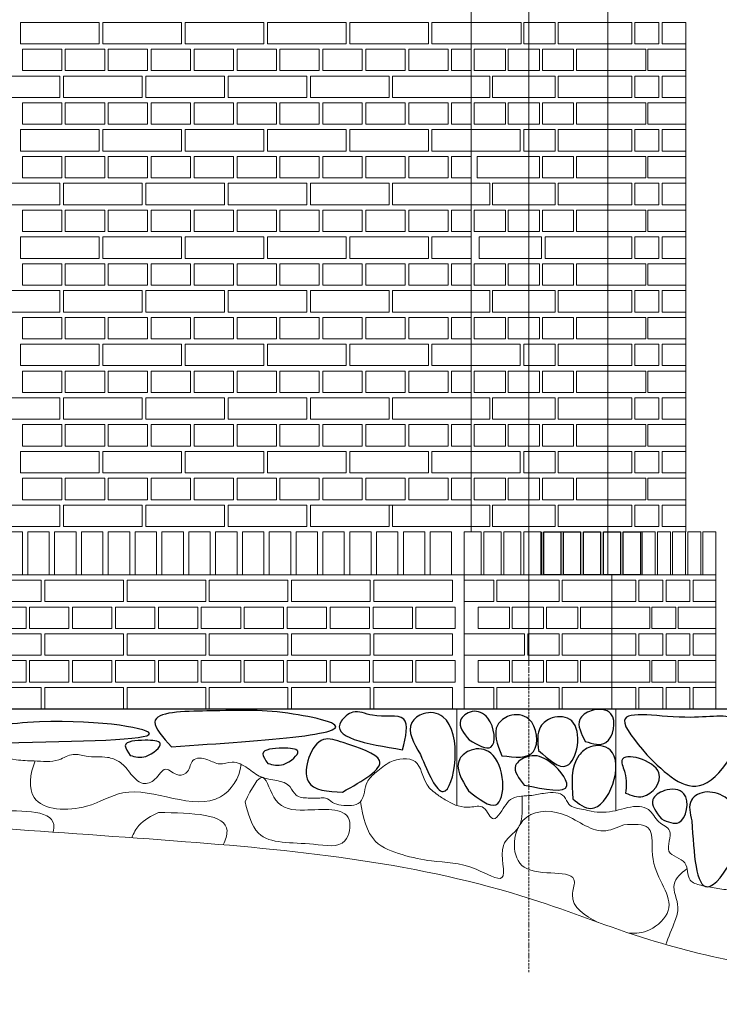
# Model space of a CAD drawing. Header units: millimetres. Extents: x -37887 to 94344, y -69777 to 116976.
# Tile 87 of 205: x 38105 to 40060, y -867 to 1887. Entities that reach past the tile are written whole.
import ezdxf

# ---------------------------------------------------------------- set-up
doc = ezdxf.new("R2010")
doc.units = ezdxf.units.MM
doc.linetypes.add('Linia siatki', pattern=[19.05, 12.7, -3.175, 0, -3.175])
for name, color, linetype, lineweight in [('01_inwentaryzacja', 8, 'Continuous', 9), ('02_odbudowa', 7, 'Continuous', 30), ('S-GRID', 1, 'Continuous', 9)]:
    doc.layers.add(name, color=color, linetype=linetype, lineweight=lineweight)

msp = doc.modelspace()

# ---------------------------------------------------------------- linework, layer by layer
at = {"layer": '01_inwentaryzacja'}
for p, q in [((39367.2, 454.4), (39367.2, 4784.4)), ((39748.7, 334.4), (39748.7, 3004.4)), ((39967.1, 1821.9), (39967.1, 454.4)), ((39137.2, 529.4), (39147.2, 529.4)), ((39346.9, 454.4), (39346.9, -40.6)), ((39564.2, 454.4), (39564.2, 334.4)), ((39617.2, 454.4), (39653.6, 454.4)), ((39845, 454.4), (39797.3, 454.4)), ((34463.1, 334.4), (40051.2, 334.4)), ((39653.6, 334.4), (39617.2, 334.4)), ((39760, 334.4), (39760, -40.6)), ((40051.2, 334.4), (40051.2, -40.6)), ((34379, -40.6), (40135.3, -40.6)), ((39326.6, -40.6), (39326.6, -310.5)), ((39771.3, -40.6), (39771.3, -324.9))]:
    msp.add_line(p, q, dxfattribs=at)
for points in [[(38327.2, 1879.4), (38327.2, 1819.4), (38107.2, 1819.4), (38107.2, 1879.4), (38327.2, 1879.4)], [(38557.2, 1879.4), (38557.2, 1819.4), (38337.2, 1819.4), (38337.2, 1879.4), (38557.2, 1879.4)], [(38787.2, 1879.4), (38787.2, 1819.4), (38567.2, 1819.4), (38567.2, 1879.4), (38787.2, 1879.4)], [(39017.2, 1879.4), (39017.2, 1819.4), (38797.2, 1819.4), (38797.2, 1879.4), (39017.2, 1879.4)], [(39247.2, 1879.4), (39247.2, 1819.4), (39027.2, 1819.4), (39027.2, 1879.4), (39247.2, 1879.4)], [(39367.2, 1879.4), (39367.2, 1819.4), (39257.2, 1819.4), (39257.2, 1879.4), (39367.2, 1879.4)], [(39367.2, 1819.4), (39506.3, 1819.4), (39506.3, 1879.4), (39367.2, 1879.4), (39367.2, 1819.4)], [(39514.2, 1819.4), (39601.7, 1819.4), (39601.7, 1879.4), (39514.2, 1879.4), (39514.2, 1819.4)], [(39748.7, 1819.4), (39748.7, 1879.4), (39609.6, 1879.4), (39609.6, 1819.4), (39748.7, 1819.4)], [(39815.5, 1879.4), (39748.7, 1879.4), (39748.7, 1819.4), (39815.5, 1819.4), (39815.5, 1879.4)], [(39891.3, 1879.4), (39824.6, 1879.4), (39824.6, 1819.4), (39891.3, 1819.4), (39891.3, 1879.4)], [(39967.1, 1879.4), (39900.4, 1879.4), (39900.4, 1819.4), (39967.1, 1819.4), (39967.1, 1879.4)], [(38222.2, 1804.4), (38222.2, 1744.4), (38112.2, 1744.4), (38112.2, 1804.4), (38222.2, 1804.4)], [(38342.2, 1804.4), (38342.2, 1744.4), (38232.2, 1744.4), (38232.2, 1804.4), (38342.2, 1804.4)], [(38462.2, 1804.4), (38462.2, 1744.4), (38352.2, 1744.4), (38352.2, 1804.4), (38462.2, 1804.4)], [(38582.2, 1804.4), (38582.2, 1744.4), (38472.2, 1744.4), (38472.2, 1804.4), (38582.2, 1804.4)], [(38702.2, 1804.4), (38702.2, 1744.4), (38592.2, 1744.4), (38592.2, 1804.4), (38702.2, 1804.4)], [(38822.2, 1804.4), (38822.2, 1744.4), (38712.2, 1744.4), (38712.2, 1804.4), (38822.2, 1804.4)], [(38942.2, 1804.4), (38942.2, 1744.4), (38832.2, 1744.4), (38832.2, 1804.4), (38942.2, 1804.4)], [(39062.2, 1804.4), (39062.2, 1744.4), (38952.2, 1744.4), (38952.2, 1804.4), (39062.2, 1804.4)], [(39182.2, 1804.4), (39182.2, 1744.4), (39072.2, 1744.4), (39072.2, 1804.4), (39182.2, 1804.4)], [(39302.2, 1804.4), (39302.2, 1744.4), (39192.2, 1744.4), (39192.2, 1804.4), (39302.2, 1804.4)], [(39367.2, 1804.4), (39367.2, 1744.4), (39312.2, 1744.4), (39312.2, 1804.4), (39367.2, 1804.4)], [(39375.1, 1744.4), (39462.6, 1744.4), (39462.6, 1804.4), (39375.1, 1804.4), (39375.1, 1744.4)], [(39470.5, 1744.4), (39557.9, 1744.4), (39557.9, 1804.4), (39470.5, 1804.4), (39470.5, 1744.4)], [(39565.9, 1744.4), (39653.3, 1744.4), (39653.3, 1804.4), (39565.9, 1804.4), (39565.9, 1744.4)], [(39661.3, 1744.4), (39748.7, 1744.4), (39748.7, 1804.4), (39661.3, 1804.4), (39661.3, 1744.4)], [(39854.9, 1744.4), (39854.9, 1804.4), (39748.7, 1804.4), (39748.7, 1744.4), (39854.9, 1744.4)], [(39967.1, 1744.4), (39967.1, 1804.4), (39861, 1804.4), (39861, 1744.4), (39967.1, 1744.4)], [(38217.2, 1729.4), (38217.2, 1669.4), (37997.2, 1669.4), (37997.2, 1729.4), (38217.2, 1729.4)], [(38447.2, 1729.4), (38447.2, 1669.4), (38227.2, 1669.4), (38227.2, 1729.4), (38447.2, 1729.4)], [(38677.2, 1729.4), (38677.2, 1669.4), (38457.2, 1669.4), (38457.2, 1729.4), (38677.2, 1729.4)], [(38907.2, 1729.4), (38907.2, 1669.4), (38687.2, 1669.4), (38687.2, 1729.4), (38907.2, 1729.4)], [(39137.2, 1729.4), (39137.2, 1669.4), (38917.2, 1669.4), (38917.2, 1729.4), (39137.2, 1729.4)], [(39367.2, 1729.4), (39367.2, 1669.4), (39147.2, 1669.4), (39147.2, 1729.4), (39367.2, 1729.4)], [(39418.8, 1669.4), (39418.8, 1729.4), (39367.2, 1729.4), (39367.2, 1669.4), (39418.8, 1669.4)], [(39601.7, 1669.4), (39601.7, 1729.4), (39426.8, 1729.4), (39426.8, 1669.4), (39601.7, 1669.4)], [(39748.7, 1669.4), (39748.7, 1729.4), (39609.6, 1729.4), (39609.6, 1669.4), (39748.7, 1669.4)], [(39815.5, 1729.4), (39748.7, 1729.4), (39748.7, 1669.4), (39815.5, 1669.4), (39815.5, 1729.4)], [(39891.3, 1729.4), (39824.6, 1729.4), (39824.6, 1669.4), (39891.3, 1669.4), (39891.3, 1729.4)], [(39967.1, 1729.4), (39900.4, 1729.4), (39900.4, 1669.4), (39967.1, 1669.4), (39967.1, 1729.4)], [(38222.2, 1654.4), (38222.2, 1594.4), (38112.2, 1594.4), (38112.2, 1654.4), (38222.2, 1654.4)], [(38342.2, 1654.4), (38342.2, 1594.4), (38232.2, 1594.4), (38232.2, 1654.4), (38342.2, 1654.4)], [(38462.2, 1654.4), (38462.2, 1594.4), (38352.2, 1594.4), (38352.2, 1654.4), (38462.2, 1654.4)], [(38582.2, 1654.4), (38582.2, 1594.4), (38472.2, 1594.4), (38472.2, 1654.4), (38582.2, 1654.4)], [(38702.2, 1654.4), (38702.2, 1594.4), (38592.2, 1594.4), (38592.2, 1654.4), (38702.2, 1654.4)], [(38822.2, 1654.4), (38822.2, 1594.4), (38712.2, 1594.4), (38712.2, 1654.4), (38822.2, 1654.4)], [(38942.2, 1654.4), (38942.2, 1594.4), (38832.2, 1594.4), (38832.2, 1654.4), (38942.2, 1654.4)], [(39062.2, 1654.4), (39062.2, 1594.4), (38952.2, 1594.4), (38952.2, 1654.4), (39062.2, 1654.4)], [(39182.2, 1654.4), (39182.2, 1594.4), (39072.2, 1594.4), (39072.2, 1654.4), (39182.2, 1654.4)], [(39302.2, 1654.4), (39302.2, 1594.4), (39192.2, 1594.4), (39192.2, 1654.4), (39302.2, 1654.4)], [(39367.2, 1654.4), (39367.2, 1594.4), (39312.2, 1594.4), (39312.2, 1654.4), (39367.2, 1654.4)], [(39375.1, 1594.4), (39462.6, 1594.4), (39462.6, 1654.4), (39375.1, 1654.4), (39375.1, 1594.4)], [(39470.5, 1594.4), (39557.9, 1594.4), (39557.9, 1654.4), (39470.5, 1654.4), (39470.5, 1594.4)], [(39565.9, 1594.4), (39653.3, 1594.4), (39653.3, 1654.4), (39565.9, 1654.4), (39565.9, 1594.4)], [(39661.3, 1594.4), (39748.7, 1594.4), (39748.7, 1654.4), (39661.3, 1654.4), (39661.3, 1594.4)], [(39854.9, 1594.4), (39854.9, 1654.4), (39748.7, 1654.4), (39748.7, 1594.4), (39854.9, 1594.4)], [(39967.1, 1594.4), (39967.1, 1654.4), (39861, 1654.4), (39861, 1594.4), (39967.1, 1594.4)], [(38327.2, 1579.4), (38327.2, 1519.4), (38107.2, 1519.4), (38107.2, 1579.4), (38327.2, 1579.4)], [(38557.2, 1579.4), (38557.2, 1519.4), (38337.2, 1519.4), (38337.2, 1579.4), (38557.2, 1579.4)], [(38787.2, 1579.4), (38787.2, 1519.4), (38567.2, 1519.4), (38567.2, 1579.4), (38787.2, 1579.4)], [(39017.2, 1579.4), (39017.2, 1519.4), (38797.2, 1519.4), (38797.2, 1579.4), (39017.2, 1579.4)], [(39247.2, 1579.4), (39247.2, 1519.4), (39027.2, 1519.4), (39027.2, 1579.4), (39247.2, 1579.4)], [(39367.2, 1579.4), (39367.2, 1519.4), (39257.2, 1519.4), (39257.2, 1579.4), (39367.2, 1579.4)], [(39504.2, 1519.4), (39504.2, 1579.4), (39367.2, 1579.4), (39367.2, 1519.4), (39504.2, 1519.4)], [(39514.2, 1519.4), (39601.7, 1519.4), (39601.7, 1579.4), (39514.2, 1579.4), (39514.2, 1519.4)], [(39748.7, 1519.4), (39748.7, 1579.4), (39609.6, 1579.4), (39609.6, 1519.4), (39748.7, 1519.4)], [(39815.5, 1579.4), (39748.7, 1579.4), (39748.7, 1519.4), (39815.5, 1519.4), (39815.5, 1579.4)], [(39891.3, 1579.4), (39824.6, 1579.4), (39824.6, 1519.4), (39891.3, 1519.4), (39891.3, 1579.4)], [(39967.1, 1579.4), (39900.4, 1579.4), (39900.4, 1519.4), (39967.1, 1519.4), (39967.1, 1579.4)], [(38222.2, 1504.4), (38222.2, 1444.4), (38112.2, 1444.4), (38112.2, 1504.4), (38222.2, 1504.4)], [(38342.2, 1504.4), (38342.2, 1444.4), (38232.2, 1444.4), (38232.2, 1504.4), (38342.2, 1504.4)], [(38462.2, 1504.4), (38462.2, 1444.4), (38352.2, 1444.4), (38352.2, 1504.4), (38462.2, 1504.4)], [(38582.2, 1504.4), (38582.2, 1444.4), (38472.2, 1444.4), (38472.2, 1504.4), (38582.2, 1504.4)], [(38702.2, 1504.4), (38702.2, 1444.4), (38592.2, 1444.4), (38592.2, 1504.4), (38702.2, 1504.4)], [(38822.2, 1504.4), (38822.2, 1444.4), (38712.2, 1444.4), (38712.2, 1504.4), (38822.2, 1504.4)], [(38942.2, 1504.4), (38942.2, 1444.4), (38832.2, 1444.4), (38832.2, 1504.4), (38942.2, 1504.4)], [(39062.2, 1504.4), (39062.2, 1444.4), (38952.2, 1444.4), (38952.2, 1504.4), (39062.2, 1504.4)], [(39182.2, 1504.4), (39182.2, 1444.4), (39072.2, 1444.4), (39072.2, 1504.4), (39182.2, 1504.4)], [(39302.2, 1504.4), (39302.2, 1444.4), (39192.2, 1444.4), (39192.2, 1504.4), (39302.2, 1504.4)], [(39367.2, 1504.4), (39367.2, 1444.4), (39312.2, 1444.4), (39312.2, 1504.4), (39367.2, 1504.4)], [(39557.9, 1444.4), (39557.9, 1504.4), (39383.1, 1504.4), (39383.1, 1444.4), (39557.9, 1444.4)], [(39565.9, 1444.4), (39653.3, 1444.4), (39653.3, 1504.4), (39565.9, 1504.4), (39565.9, 1444.4)], [(39661.3, 1444.4), (39748.7, 1444.4), (39748.7, 1504.4), (39661.3, 1504.4), (39661.3, 1444.4)], [(39854.9, 1444.4), (39854.9, 1504.4), (39748.7, 1504.4), (39748.7, 1444.4), (39854.9, 1444.4)], [(39967.1, 1444.4), (39967.1, 1504.4), (39861, 1504.4), (39861, 1444.4), (39967.1, 1444.4)], [(38217.2, 1429.4), (38217.2, 1369.4), (37997.2, 1369.4), (37997.2, 1429.4), (38217.2, 1429.4)], [(38447.2, 1429.4), (38447.2, 1369.4), (38227.2, 1369.4), (38227.2, 1429.4), (38447.2, 1429.4)], [(38677.2, 1429.4), (38677.2, 1369.4), (38457.2, 1369.4), (38457.2, 1429.4), (38677.2, 1429.4)], [(38907.2, 1429.4), (38907.2, 1369.4), (38687.2, 1369.4), (38687.2, 1429.4), (38907.2, 1429.4)], [(39137.2, 1429.4), (39137.2, 1369.4), (38917.2, 1369.4), (38917.2, 1429.4), (39137.2, 1429.4)], [(39367.2, 1429.4), (39367.2, 1369.4), (39147.2, 1369.4), (39147.2, 1429.4), (39367.2, 1429.4)], [(39418.8, 1369.4), (39418.8, 1429.4), (39367.2, 1429.4), (39367.2, 1369.4), (39418.8, 1369.4)], [(39601.7, 1369.4), (39601.7, 1429.4), (39426.8, 1429.4), (39426.8, 1369.4), (39601.7, 1369.4)], [(39748.7, 1369.4), (39748.7, 1429.4), (39609.6, 1429.4), (39609.6, 1369.4), (39748.7, 1369.4)], [(39815.5, 1429.4), (39748.7, 1429.4), (39748.7, 1369.4), (39815.5, 1369.4), (39815.5, 1429.4)], [(39891.3, 1429.4), (39824.6, 1429.4), (39824.6, 1369.4), (39891.3, 1369.4), (39891.3, 1429.4)], [(39967.1, 1429.4), (39900.4, 1429.4), (39900.4, 1369.4), (39967.1, 1369.4), (39967.1, 1429.4)], [(38222.2, 1354.4), (38222.2, 1294.4), (38112.2, 1294.4), (38112.2, 1354.4), (38222.2, 1354.4)], [(38342.2, 1354.4), (38342.2, 1294.4), (38232.2, 1294.4), (38232.2, 1354.4), (38342.2, 1354.4)], [(38462.2, 1354.4), (38462.2, 1294.4), (38352.2, 1294.4), (38352.2, 1354.4), (38462.2, 1354.4)], [(38582.2, 1354.4), (38582.2, 1294.4), (38472.2, 1294.4), (38472.2, 1354.4), (38582.2, 1354.4)], [(38702.2, 1354.4), (38702.2, 1294.4), (38592.2, 1294.4), (38592.2, 1354.4), (38702.2, 1354.4)], [(38822.2, 1354.4), (38822.2, 1294.4), (38712.2, 1294.4), (38712.2, 1354.4), (38822.2, 1354.4)], [(38942.2, 1354.4), (38942.2, 1294.4), (38832.2, 1294.4), (38832.2, 1354.4), (38942.2, 1354.4)], [(39062.2, 1354.4), (39062.2, 1294.4), (38952.2, 1294.4), (38952.2, 1354.4), (39062.2, 1354.4)], [(39182.2, 1354.4), (39182.2, 1294.4), (39072.2, 1294.4), (39072.2, 1354.4), (39182.2, 1354.4)], [(39302.2, 1354.4), (39302.2, 1294.4), (39192.2, 1294.4), (39192.2, 1354.4), (39302.2, 1354.4)], [(39367.2, 1354.4), (39367.2, 1294.4), (39312.2, 1294.4), (39312.2, 1354.4), (39367.2, 1354.4)], [(39375.1, 1294.4), (39462.6, 1294.4), (39462.6, 1354.4), (39375.1, 1354.4), (39375.1, 1294.4)], [(39470.5, 1294.4), (39557.9, 1294.4), (39557.9, 1354.4), (39470.5, 1354.4), (39470.5, 1294.4)], [(39565.9, 1294.4), (39653.3, 1294.4), (39653.3, 1354.4), (39565.9, 1354.4), (39565.9, 1294.4)], [(39661.3, 1294.4), (39748.7, 1294.4), (39748.7, 1354.4), (39661.3, 1354.4), (39661.3, 1294.4)], [(39854.9, 1294.4), (39854.9, 1354.4), (39748.7, 1354.4), (39748.7, 1294.4), (39854.9, 1294.4)], [(39967.1, 1294.4), (39967.1, 1354.4), (39861, 1354.4), (39861, 1294.4), (39967.1, 1294.4)], [(38327.2, 1279.4), (38327.2, 1219.4), (38107.2, 1219.4), (38107.2, 1279.4), (38327.2, 1279.4)], [(38557.2, 1279.4), (38557.2, 1219.4), (38337.2, 1219.4), (38337.2, 1279.4), (38557.2, 1279.4)], [(38787.2, 1279.4), (38787.2, 1219.4), (38567.2, 1219.4), (38567.2, 1279.4), (38787.2, 1279.4)], [(39017.2, 1279.4), (39017.2, 1219.4), (38797.2, 1219.4), (38797.2, 1279.4), (39017.2, 1279.4)], [(39247.2, 1279.4), (39247.2, 1219.4), (39027.2, 1219.4), (39027.2, 1279.4), (39247.2, 1279.4)], [(39367.2, 1279.4), (39367.2, 1219.4), (39257.2, 1219.4), (39257.2, 1279.4), (39367.2, 1279.4)], [(39563.8, 1219.4), (39563.8, 1279.4), (39389, 1279.4), (39389, 1219.4), (39563.8, 1219.4)], [(39748.7, 1219.4), (39748.7, 1279.4), (39573.8, 1279.4), (39573.8, 1219.4), (39748.7, 1219.4)], [(39815.5, 1279.4), (39748.7, 1279.4), (39748.7, 1219.4), (39815.5, 1219.4), (39815.5, 1279.4)], [(39891.3, 1279.4), (39824.6, 1279.4), (39824.6, 1219.4), (39891.3, 1219.4), (39891.3, 1279.4)], [(39967.1, 1279.4), (39900.4, 1279.4), (39900.4, 1219.4), (39967.1, 1219.4), (39967.1, 1279.4)], [(38222.2, 1204.4), (38222.2, 1144.4), (38112.2, 1144.4), (38112.2, 1204.4), (38222.2, 1204.4)], [(38342.2, 1204.4), (38342.2, 1144.4), (38232.2, 1144.4), (38232.2, 1204.4), (38342.2, 1204.4)], [(38462.2, 1204.4), (38462.2, 1144.4), (38352.2, 1144.4), (38352.2, 1204.4), (38462.2, 1204.4)], [(38582.2, 1204.4), (38582.2, 1144.4), (38472.2, 1144.4), (38472.2, 1204.4), (38582.2, 1204.4)], [(38702.2, 1204.4), (38702.2, 1144.4), (38592.2, 1144.4), (38592.2, 1204.4), (38702.2, 1204.4)], [(38822.2, 1204.4), (38822.2, 1144.4), (38712.2, 1144.4), (38712.2, 1204.4), (38822.2, 1204.4)], [(38942.2, 1204.4), (38942.2, 1144.4), (38832.2, 1144.4), (38832.2, 1204.4), (38942.2, 1204.4)], [(39062.2, 1204.4), (39062.2, 1144.4), (38952.2, 1144.4), (38952.2, 1204.4), (39062.2, 1204.4)], [(39182.2, 1204.4), (39182.2, 1144.4), (39072.2, 1144.4), (39072.2, 1204.4), (39182.2, 1204.4)], [(39302.2, 1204.4), (39302.2, 1144.4), (39192.2, 1144.4), (39192.2, 1204.4), (39302.2, 1204.4)], [(39367.2, 1204.4), (39367.2, 1144.4), (39312.2, 1144.4), (39312.2, 1204.4), (39367.2, 1204.4)], [(39375.1, 1144.4), (39462.6, 1144.4), (39462.6, 1204.4), (39375.1, 1204.4), (39375.1, 1144.4)], [(39470.5, 1144.4), (39557.9, 1144.4), (39557.9, 1204.4), (39470.5, 1204.4), (39470.5, 1144.4)], [(39565.9, 1144.4), (39653.3, 1144.4), (39653.3, 1204.4), (39565.9, 1204.4), (39565.9, 1144.4)], [(39661.3, 1144.4), (39748.7, 1144.4), (39748.7, 1204.4), (39661.3, 1204.4), (39661.3, 1144.4)], [(39854.9, 1144.4), (39854.9, 1204.4), (39748.7, 1204.4), (39748.7, 1144.4), (39854.9, 1144.4)], [(39967.1, 1144.4), (39967.1, 1204.4), (39861, 1204.4), (39861, 1144.4), (39967.1, 1144.4)], [(38217.2, 1129.4), (38217.2, 1069.4), (37997.2, 1069.4), (37997.2, 1129.4), (38217.2, 1129.4)], [(38447.2, 1129.4), (38447.2, 1069.4), (38227.2, 1069.4), (38227.2, 1129.4), (38447.2, 1129.4)], [(38677.2, 1129.4), (38677.2, 1069.4), (38457.2, 1069.4), (38457.2, 1129.4), (38677.2, 1129.4)], [(38907.2, 1129.4), (38907.2, 1069.4), (38687.2, 1069.4), (38687.2, 1129.4), (38907.2, 1129.4)], [(39137.2, 1129.4), (39137.2, 1069.4), (38917.2, 1069.4), (38917.2, 1129.4), (39137.2, 1129.4)], [(39367.2, 1129.4), (39367.2, 1069.4), (39147.2, 1069.4), (39147.2, 1129.4), (39367.2, 1129.4)], [(39418.8, 1069.4), (39418.8, 1129.4), (39367.2, 1129.4), (39367.2, 1069.4), (39418.8, 1069.4)], [(39601.7, 1069.4), (39601.7, 1129.4), (39426.8, 1129.4), (39426.8, 1069.4), (39601.7, 1069.4)], [(39748.7, 1069.4), (39748.7, 1129.4), (39609.6, 1129.4), (39609.6, 1069.4), (39748.7, 1069.4)], [(39815.5, 1129.4), (39748.7, 1129.4), (39748.7, 1069.4), (39815.5, 1069.4), (39815.5, 1129.4)], [(39891.3, 1129.4), (39824.6, 1129.4), (39824.6, 1069.4), (39891.3, 1069.4), (39891.3, 1129.4)], [(39967.1, 1129.4), (39900.4, 1129.4), (39900.4, 1069.4), (39967.1, 1069.4), (39967.1, 1129.4)], [(38222.2, 1054.4), (38222.2, 994.4), (38112.2, 994.4), (38112.2, 1054.4), (38222.2, 1054.4)], [(38342.2, 1054.4), (38342.2, 994.4), (38232.2, 994.4), (38232.2, 1054.4), (38342.2, 1054.4)], [(38462.2, 1054.4), (38462.2, 994.4), (38352.2, 994.4), (38352.2, 1054.4), (38462.2, 1054.4)], [(38582.2, 1054.4), (38582.2, 994.4), (38472.2, 994.4), (38472.2, 1054.4), (38582.2, 1054.4)], [(38702.2, 1054.4), (38702.2, 994.4), (38592.2, 994.4), (38592.2, 1054.4), (38702.2, 1054.4)], [(38822.2, 1054.4), (38822.2, 994.4), (38712.2, 994.4), (38712.2, 1054.4), (38822.2, 1054.4)], [(38942.2, 1054.4), (38942.2, 994.4), (38832.2, 994.4), (38832.2, 1054.4), (38942.2, 1054.4)], [(39062.2, 1054.4), (39062.2, 994.4), (38952.2, 994.4), (38952.2, 1054.4), (39062.2, 1054.4)], [(39182.2, 1054.4), (39182.2, 994.4), (39072.2, 994.4), (39072.2, 1054.4), (39182.2, 1054.4)], [(39302.2, 1054.4), (39302.2, 994.4), (39192.2, 994.4), (39192.2, 1054.4), (39302.2, 1054.4)], [(39367.2, 1054.4), (39367.2, 994.4), (39312.2, 994.4), (39312.2, 1054.4), (39367.2, 1054.4)], [(39375.1, 994.4), (39462.6, 994.4), (39462.6, 1054.4), (39375.1, 1054.4), (39375.1, 994.4)], [(39470.5, 994.4), (39557.9, 994.4), (39557.9, 1054.4), (39470.5, 1054.4), (39470.5, 994.4)], [(39565.9, 994.4), (39653.3, 994.4), (39653.3, 1054.4), (39565.9, 1054.4), (39565.9, 994.4)], [(39661.3, 994.4), (39748.7, 994.4), (39748.7, 1054.4), (39661.3, 1054.4), (39661.3, 994.4)], [(39854.9, 994.4), (39854.9, 1054.4), (39748.7, 1054.4), (39748.7, 994.4), (39854.9, 994.4)], [(39967.1, 994.4), (39967.1, 1054.4), (39861, 1054.4), (39861, 994.4), (39967.1, 994.4)], [(38327.2, 979.4), (38327.2, 919.4), (38107.2, 919.4), (38107.2, 979.4), (38327.2, 979.4)], [(38557.2, 979.4), (38557.2, 919.4), (38337.2, 919.4), (38337.2, 979.4), (38557.2, 979.4)], [(38787.2, 979.4), (38787.2, 919.4), (38567.2, 919.4), (38567.2, 979.4), (38787.2, 979.4)], [(39017.2, 979.4), (39017.2, 919.4), (38797.2, 919.4), (38797.2, 979.4), (39017.2, 979.4)], [(39247.2, 979.4), (39247.2, 919.4), (39027.2, 919.4), (39027.2, 979.4), (39247.2, 979.4)], [(39367.2, 979.4), (39367.2, 919.4), (39257.2, 919.4), (39257.2, 979.4), (39367.2, 979.4)], [(39504.2, 919.4), (39504.2, 979.4), (39367.2, 979.4), (39367.2, 919.4), (39504.2, 919.4)], [(39514.2, 919.4), (39601.7, 919.4), (39601.7, 979.4), (39514.2, 979.4), (39514.2, 919.4)], [(39748.7, 919.4), (39748.7, 979.4), (39609.6, 979.4), (39609.6, 919.4), (39748.7, 919.4)], [(39815.5, 979.4), (39748.7, 979.4), (39748.7, 919.4), (39815.5, 919.4), (39815.5, 979.4)], [(39891.3, 979.4), (39824.6, 979.4), (39824.6, 919.4), (39891.3, 919.4), (39891.3, 979.4)], [(39967.1, 979.4), (39900.4, 979.4), (39900.4, 919.4), (39967.1, 919.4), (39967.1, 979.4)], [(38222.2, 904.4), (38222.2, 844.4), (38112.2, 844.4), (38112.2, 904.4), (38222.2, 904.4)], [(38342.2, 904.4), (38342.2, 844.4), (38232.2, 844.4), (38232.2, 904.4), (38342.2, 904.4)], [(38462.2, 904.4), (38462.2, 844.4), (38352.2, 844.4), (38352.2, 904.4), (38462.2, 904.4)], [(38582.2, 904.4), (38582.2, 844.4), (38472.2, 844.4), (38472.2, 904.4), (38582.2, 904.4)], [(38702.2, 904.4), (38702.2, 844.4), (38592.2, 844.4), (38592.2, 904.4), (38702.2, 904.4)], [(38822.2, 904.4), (38822.2, 844.4), (38712.2, 844.4), (38712.2, 904.4), (38822.2, 904.4)], [(38942.2, 904.4), (38942.2, 844.4), (38832.2, 844.4), (38832.2, 904.4), (38942.2, 904.4)], [(39062.2, 904.4), (39062.2, 844.4), (38952.2, 844.4), (38952.2, 904.4), (39062.2, 904.4)], [(39182.2, 904.4), (39182.2, 844.4), (39072.2, 844.4), (39072.2, 904.4), (39182.2, 904.4)], [(39302.2, 904.4), (39302.2, 844.4), (39192.2, 844.4), (39192.2, 904.4), (39302.2, 904.4)], [(39367.2, 904.4), (39367.2, 844.4), (39312.2, 844.4), (39312.2, 904.4), (39367.2, 904.4)], [(39375.1, 844.4), (39462.6, 844.4), (39462.6, 904.4), (39375.1, 904.4), (39375.1, 844.4)], [(39470.5, 844.4), (39557.9, 844.4), (39557.9, 904.4), (39470.5, 904.4), (39470.5, 844.4)], [(39565.9, 844.4), (39653.3, 844.4), (39653.3, 904.4), (39565.9, 904.4), (39565.9, 844.4)], [(39661.3, 844.4), (39748.7, 844.4), (39748.7, 904.4), (39661.3, 904.4), (39661.3, 844.4)], [(39854.9, 844.4), (39854.9, 904.4), (39748.7, 904.4), (39748.7, 844.4), (39854.9, 844.4)], [(39967.1, 844.4), (39967.1, 904.4), (39861, 904.4), (39861, 844.4), (39967.1, 844.4)], [(38217.2, 829.4), (38217.2, 769.4), (37997.2, 769.4), (37997.2, 829.4), (38217.2, 829.4)], [(38447.2, 829.4), (38447.2, 769.4), (38227.2, 769.4), (38227.2, 829.4), (38447.2, 829.4)], [(38677.2, 829.4), (38677.2, 769.4), (38457.2, 769.4), (38457.2, 829.4), (38677.2, 829.4)], [(38907.2, 829.4), (38907.2, 769.4), (38687.2, 769.4), (38687.2, 829.4), (38907.2, 829.4)], [(39137.2, 829.4), (39137.2, 769.4), (38917.2, 769.4), (38917.2, 829.4), (39137.2, 829.4)], [(39367.2, 829.4), (39367.2, 769.4), (39147.2, 769.4), (39147.2, 829.4), (39367.2, 829.4)], [(39418.8, 769.4), (39418.8, 829.4), (39367.2, 829.4), (39367.2, 769.4), (39418.8, 769.4)], [(39601.7, 769.4), (39601.7, 829.4), (39426.8, 829.4), (39426.8, 769.4), (39601.7, 769.4)], [(39748.7, 769.4), (39748.7, 829.4), (39609.6, 829.4), (39609.6, 769.4), (39748.7, 769.4)], [(39815.5, 829.4), (39748.7, 829.4), (39748.7, 769.4), (39815.5, 769.4), (39815.5, 829.4)], [(39891.3, 829.4), (39824.6, 829.4), (39824.6, 769.4), (39891.3, 769.4), (39891.3, 829.4)], [(39967.1, 829.4), (39900.4, 829.4), (39900.4, 769.4), (39967.1, 769.4), (39967.1, 829.4)], [(38222.2, 754.4), (38222.2, 694.4), (38112.2, 694.4), (38112.2, 754.4), (38222.2, 754.4)], [(38342.2, 754.4), (38342.2, 694.4), (38232.2, 694.4), (38232.2, 754.4), (38342.2, 754.4)], [(38462.2, 754.4), (38462.2, 694.4), (38352.2, 694.4), (38352.2, 754.4), (38462.2, 754.4)], [(38582.2, 754.4), (38582.2, 694.4), (38472.2, 694.4), (38472.2, 754.4), (38582.2, 754.4)], [(38702.2, 754.4), (38702.2, 694.4), (38592.2, 694.4), (38592.2, 754.4), (38702.2, 754.4)], [(38822.2, 754.4), (38822.2, 694.4), (38712.2, 694.4), (38712.2, 754.4), (38822.2, 754.4)], [(38942.2, 754.4), (38942.2, 694.4), (38832.2, 694.4), (38832.2, 754.4), (38942.2, 754.4)], [(39062.2, 754.4), (39062.2, 694.4), (38952.2, 694.4), (38952.2, 754.4), (39062.2, 754.4)], [(39182.2, 754.4), (39182.2, 694.4), (39072.2, 694.4), (39072.2, 754.4), (39182.2, 754.4)], [(39302.2, 754.4), (39302.2, 694.4), (39192.2, 694.4), (39192.2, 754.4), (39302.2, 754.4)], [(39367.2, 754.4), (39367.2, 694.4), (39312.2, 694.4), (39312.2, 754.4), (39367.2, 754.4)], [(39375.1, 694.4), (39462.6, 694.4), (39462.6, 754.4), (39375.1, 754.4), (39375.1, 694.4)], [(39470.5, 694.4), (39557.9, 694.4), (39557.9, 754.4), (39470.5, 754.4), (39470.5, 694.4)], [(39565.9, 694.4), (39653.3, 694.4), (39653.3, 754.4), (39565.9, 754.4), (39565.9, 694.4)], [(39661.3, 694.4), (39748.7, 694.4), (39748.7, 754.4), (39661.3, 754.4), (39661.3, 694.4)], [(39854.9, 694.4), (39854.9, 754.4), (39748.7, 754.4), (39748.7, 694.4), (39854.9, 694.4)], [(39967.1, 694.4), (39967.1, 754.4), (39861, 754.4), (39861, 694.4), (39967.1, 694.4)], [(38327.2, 679.4), (38327.2, 619.4), (38107.2, 619.4), (38107.2, 679.4), (38327.2, 679.4)], [(38557.2, 679.4), (38557.2, 619.4), (38337.2, 619.4), (38337.2, 679.4), (38557.2, 679.4)], [(38787.2, 679.4), (38787.2, 619.4), (38567.2, 619.4), (38567.2, 679.4), (38787.2, 679.4)], [(39017.2, 679.4), (39017.2, 619.4), (38797.2, 619.4), (38797.2, 679.4), (39017.2, 679.4)], [(39247.2, 679.4), (39247.2, 619.4), (39027.2, 619.4), (39027.2, 679.4), (39247.2, 679.4)], [(39367.2, 679.4), (39367.2, 619.4), (39257.2, 619.4), (39257.2, 679.4), (39367.2, 679.4)], [(39504.2, 619.4), (39504.2, 679.4), (39367.2, 679.4), (39367.2, 619.4), (39504.2, 619.4)], [(39514.2, 619.4), (39601.7, 619.4), (39601.7, 679.4), (39514.2, 679.4), (39514.2, 619.4)], [(39748.7, 619.4), (39748.7, 679.4), (39609.6, 679.4), (39609.6, 619.4), (39748.7, 619.4)], [(39815.5, 679.4), (39748.7, 679.4), (39748.7, 619.4), (39815.5, 619.4), (39815.5, 679.4)], [(39891.3, 679.4), (39824.6, 679.4), (39824.6, 619.4), (39891.3, 619.4), (39891.3, 679.4)], [(39967.1, 679.4), (39900.4, 679.4), (39900.4, 619.4), (39967.1, 619.4), (39967.1, 679.4)], [(38222.2, 604.4), (38222.2, 544.4), (38112.2, 544.4), (38112.2, 604.4), (38222.2, 604.4)], [(38342.2, 604.4), (38342.2, 544.4), (38232.2, 544.4), (38232.2, 604.4), (38342.2, 604.4)], [(38462.2, 604.4), (38462.2, 544.4), (38352.2, 544.4), (38352.2, 604.4), (38462.2, 604.4)], [(38582.2, 604.4), (38582.2, 544.4), (38472.2, 544.4), (38472.2, 604.4), (38582.2, 604.4)], [(38702.2, 604.4), (38702.2, 544.4), (38592.2, 544.4), (38592.2, 604.4), (38702.2, 604.4)], [(38822.2, 604.4), (38822.2, 544.4), (38712.2, 544.4), (38712.2, 604.4), (38822.2, 604.4)], [(38942.2, 604.4), (38942.2, 544.4), (38832.2, 544.4), (38832.2, 604.4), (38942.2, 604.4)], [(39062.2, 604.4), (39062.2, 544.4), (38952.2, 544.4), (38952.2, 604.4), (39062.2, 604.4)], [(39182.2, 604.4), (39182.2, 544.4), (39072.2, 544.4), (39072.2, 604.4), (39182.2, 604.4)], [(39302.2, 604.4), (39302.2, 544.4), (39192.2, 544.4), (39192.2, 604.4), (39302.2, 604.4)], [(39367.2, 604.4), (39367.2, 544.4), (39312.2, 544.4), (39312.2, 604.4), (39367.2, 604.4)], [(39375.1, 544.4), (39462.6, 544.4), (39462.6, 604.4), (39375.1, 604.4), (39375.1, 544.4)], [(39470.5, 544.4), (39557.9, 544.4), (39557.9, 604.4), (39470.5, 604.4), (39470.5, 544.4)], [(39565.9, 544.4), (39653.3, 544.4), (39653.3, 604.4), (39565.9, 604.4), (39565.9, 544.4)], [(39661.3, 544.4), (39748.7, 544.4), (39748.7, 604.4), (39661.3, 604.4), (39661.3, 544.4)], [(39854.9, 544.4), (39854.9, 604.4), (39748.7, 604.4), (39748.7, 544.4), (39854.9, 544.4)], [(39967.1, 544.4), (39967.1, 604.4), (39861, 604.4), (39861, 544.4), (39967.1, 544.4)], [(38217.2, 529.4), (38217.2, 469.4), (37997.2, 469.4), (37997.2, 529.4), (38217.2, 529.4)], [(38447.2, 529.4), (38447.2, 469.4), (38227.2, 469.4), (38227.2, 529.4), (38447.2, 529.4)], [(38677.2, 529.4), (38677.2, 469.4), (38457.2, 469.4), (38457.2, 529.4), (38677.2, 529.4)], [(38907.2, 529.4), (38907.2, 469.4), (38687.2, 469.4), (38687.2, 529.4), (38907.2, 529.4)], [(39137.2, 529.4), (39137.2, 469.4), (38917.2, 469.4), (38917.2, 529.4), (39137.2, 529.4)], [(39367.2, 529.4), (39367.2, 469.4), (39147.2, 469.4), (39147.2, 529.4), (39367.2, 529.4)], [(39418.8, 469.4), (39418.8, 529.4), (39367.2, 529.4), (39367.2, 469.4), (39418.8, 469.4)], [(39601.7, 469.4), (39601.7, 529.4), (39426.8, 529.4), (39426.8, 469.4), (39601.7, 469.4)], [(39748.7, 469.4), (39748.7, 529.4), (39609.6, 529.4), (39609.6, 469.4), (39748.7, 469.4)], [(39815.5, 529.4), (39748.7, 529.4), (39748.7, 469.4), (39815.5, 469.4), (39815.5, 529.4)], [(39891.3, 529.4), (39824.6, 529.4), (39824.6, 469.4), (39891.3, 469.4), (39891.3, 529.4)], [(39967.1, 529.4), (39900.4, 529.4), (39900.4, 469.4), (39967.1, 469.4), (39967.1, 529.4)], [(38052.2, 334.4), (38052.2, 454.4), (38112.2, 454.4), (38112.2, 334.4), (38052.2, 334.4)], [(38127.2, 334.4), (38127.2, 454.4), (38187.2, 454.4), (38187.2, 334.4), (38127.2, 334.4)], [(38202.2, 334.4), (38202.2, 454.4), (38262.2, 454.4), (38262.2, 334.4), (38202.2, 334.4)], [(38277.2, 334.4), (38277.2, 454.4), (38337.2, 454.4), (38337.2, 334.4), (38277.2, 334.4)], [(38352.2, 334.4), (38352.2, 454.4), (38412.2, 454.4), (38412.2, 334.4), (38352.2, 334.4)], [(38427.2, 334.4), (38427.2, 454.4), (38487.2, 454.4), (38487.2, 334.4), (38427.2, 334.4)], [(38502.2, 334.4), (38502.2, 454.4), (38562.2, 454.4), (38562.2, 334.4), (38502.2, 334.4)], [(38577.2, 334.4), (38577.2, 454.4), (38637.2, 454.4), (38637.2, 334.4), (38577.2, 334.4)], [(38652.2, 334.4), (38652.2, 454.4), (38712.2, 454.4), (38712.2, 334.4), (38652.2, 334.4)], [(38727.2, 334.4), (38727.2, 454.4), (38787.2, 454.4), (38787.2, 334.4), (38727.2, 334.4)], [(38802.2, 334.4), (38802.2, 454.4), (38862.2, 454.4), (38862.2, 334.4), (38802.2, 334.4)], [(38877.2, 334.4), (38877.2, 454.4), (38937.2, 454.4), (38937.2, 334.4), (38877.2, 334.4)], [(38952.2, 334.4), (38952.2, 454.4), (39012.2, 454.4), (39012.2, 334.4), (38952.2, 334.4)], [(39027.2, 334.4), (39027.2, 454.4), (39087.2, 454.4), (39087.2, 334.4), (39027.2, 334.4)], [(39102.2, 334.4), (39102.2, 454.4), (39162.2, 454.4), (39162.2, 334.4), (39102.2, 334.4)], [(39177.2, 334.4), (39177.2, 454.4), (39237.2, 454.4), (39237.2, 334.4), (39177.2, 334.4)], [(39252.2, 334.4), (39252.2, 454.4), (39312.2, 454.4), (39312.2, 334.4), (39252.2, 334.4)], [(39346.9, 334.4), (39346.9, 454.4), (39394.6, 454.4), (39394.6, 334.4), (39346.9, 334.4)], [(39402.5, 334.4), (39402.5, 454.4), (39450.2, 454.4), (39450.2, 334.4), (39402.5, 334.4)], [(39458.2, 334.4), (39458.2, 454.4), (39505.9, 454.4), (39505.9, 334.4), (39458.2, 334.4)], [(39513.8, 334.4), (39513.8, 454.4), (39561.5, 454.4), (39561.5, 334.4), (39513.8, 334.4)], [(39569.5, 334.4), (39569.5, 454.4), (39617.2, 454.4), (39617.2, 334.4), (39569.5, 334.4)], [(39845, 334.4), (39845, 454.4), (39881.4, 454.4), (39881.4, 334.4), (39845, 334.4)], [(39887.4, 334.4), (39887.4, 454.4), (39923.8, 454.4), (39923.8, 334.4), (39887.4, 334.4)], [(39929.9, 334.4), (39929.9, 454.4), (39966.3, 454.4), (39966.3, 334.4), (39929.9, 334.4)], [(39972.4, 334.4), (39972.4, 454.4), (40008.8, 454.4), (40008.8, 334.4), (39972.4, 334.4)], [(40014.8, 334.4), (40014.8, 454.4), (40051.2, 454.4), (40051.2, 334.4), (40014.8, 334.4)], [(38164.7, 319.4), (38164.7, 259.4), (37944.7, 259.4), (37944.7, 319.4), (38164.7, 319.4)], [(38394.7, 319.4), (38394.7, 259.4), (38174.7, 259.4), (38174.7, 319.4), (38394.7, 319.4)], [(38624.7, 319.4), (38624.7, 259.4), (38404.7, 259.4), (38404.7, 319.4), (38624.7, 319.4)], [(38854.7, 319.4), (38854.7, 259.4), (38634.7, 259.4), (38634.7, 319.4), (38854.7, 319.4)], [(39084.7, 319.4), (39084.7, 259.4), (38864.7, 259.4), (38864.7, 319.4), (39084.7, 319.4)], [(39314.7, 319.4), (39314.7, 259.4), (39094.7, 259.4), (39094.7, 319.4), (39314.7, 319.4)], [(39430.1, 259.4), (39430.1, 319.4), (39346.9, 319.4), (39346.9, 259.4), (39430.1, 259.4)], [(39613, 259.4), (39613, 319.4), (39438.1, 319.4), (39438.1, 259.4), (39613, 259.4)], [(39760, 259.4), (39760, 319.4), (39620.9, 319.4), (39620.9, 259.4), (39760, 259.4)], [(39826.8, 319.4), (39760, 319.4), (39760, 259.4), (39826.8, 259.4), (39826.8, 319.4)], [(39902.6, 319.4), (39835.9, 319.4), (39835.9, 259.4), (39902.6, 259.4), (39902.6, 319.4)], [(39978.4, 319.4), (39911.7, 319.4), (39911.7, 259.4), (39978.4, 259.4), (39978.4, 319.4)], [(40051.2, 319.4), (39987.5, 319.4), (39987.5, 259.4), (40051.2, 259.4), (40051.2, 319.4)], [(38122.4, 244.4), (38122.4, 184.4), (38012.4, 184.4), (38012.4, 244.4), (38122.4, 244.4)], [(38242.4, 244.4), (38242.4, 184.4), (38132.4, 184.4), (38132.4, 244.4), (38242.4, 244.4)], [(38362.4, 244.4), (38362.4, 184.4), (38252.4, 184.4), (38252.4, 244.4), (38362.4, 244.4)], [(38482.4, 244.4), (38482.4, 184.4), (38372.4, 184.4), (38372.4, 244.4), (38482.4, 244.4)], [(38602.4, 244.4), (38602.4, 184.4), (38492.4, 184.4), (38492.4, 244.4), (38602.4, 244.4)], [(38722.4, 244.4), (38722.4, 184.4), (38612.4, 184.4), (38612.4, 244.4), (38722.4, 244.4)], [(38842.4, 244.4), (38842.4, 184.4), (38732.4, 184.4), (38732.4, 244.4), (38842.4, 244.4)], [(38962.4, 244.4), (38962.4, 184.4), (38852.4, 184.4), (38852.4, 244.4), (38962.4, 244.4)], [(39082.4, 244.4), (39082.4, 184.4), (38972.4, 184.4), (38972.4, 244.4), (39082.4, 244.4)], [(39202.4, 244.4), (39202.4, 184.4), (39092.4, 184.4), (39092.4, 244.4), (39202.4, 244.4)], [(39322.4, 244.4), (39322.4, 184.4), (39212.4, 184.4), (39212.4, 244.4), (39322.4, 244.4)], [(39386.4, 184.4), (39473.8, 184.4), (39473.8, 244.4), (39386.4, 244.4), (39386.4, 184.4)], [(39481.8, 184.4), (39569.2, 184.4), (39569.2, 244.4), (39481.8, 244.4), (39481.8, 184.4)], [(39577.2, 184.4), (39664.6, 184.4), (39664.6, 244.4), (39577.2, 244.4), (39577.2, 184.4)], [(39672.6, 184.4), (39760, 184.4), (39760, 244.4), (39672.6, 244.4), (39672.6, 184.4)], [(39866.2, 184.4), (39866.2, 244.4), (39760, 244.4), (39760, 184.4), (39866.2, 184.4)], [(39939, 244.4), (39872.3, 244.4), (39872.3, 184.4), (39939, 184.4), (39939, 244.4)], [(40051.2, 184.4), (40051.2, 244.4), (39945.1, 244.4), (39945.1, 184.4), (40051.2, 184.4)], [(38164.7, 169.4), (38164.7, 109.4), (37944.7, 109.4), (37944.7, 169.4), (38164.7, 169.4)], [(38394.7, 169.4), (38394.7, 109.4), (38174.7, 109.4), (38174.7, 169.4), (38394.7, 169.4)], [(38624.7, 169.4), (38624.7, 109.4), (38404.7, 109.4), (38404.7, 169.4), (38624.7, 169.4)], [(38854.7, 169.4), (38854.7, 109.4), (38634.7, 109.4), (38634.7, 169.4), (38854.7, 169.4)], [(39084.7, 169.4), (39084.7, 109.4), (38864.7, 109.4), (38864.7, 169.4), (39084.7, 169.4)], [(39314.7, 169.4), (39314.7, 109.4), (39094.7, 109.4), (39094.7, 169.4), (39314.7, 169.4)], [(39515.5, 109.4), (39515.5, 169.4), (39346.9, 169.4), (39346.9, 109.4), (39515.5, 109.4)], [(39525.5, 109.4), (39613, 109.4), (39613, 169.4), (39525.5, 169.4), (39525.5, 109.4)], [(39760, 109.4), (39760, 169.4), (39620.9, 169.4), (39620.9, 109.4), (39760, 109.4)], [(39826.8, 169.4), (39760, 169.4), (39760, 109.4), (39826.8, 109.4), (39826.8, 169.4)], [(39902.6, 169.4), (39835.9, 169.4), (39835.9, 109.4), (39902.6, 109.4), (39902.6, 169.4)], [(39978.4, 169.4), (39911.7, 169.4), (39911.7, 109.4), (39978.4, 109.4), (39978.4, 169.4)], [(40051.2, 169.4), (39987.5, 169.4), (39987.5, 109.4), (40051.2, 109.4), (40051.2, 169.4)], [(38122.4, 94.4), (38122.4, 34.4), (38012.4, 34.4), (38012.4, 94.4), (38122.4, 94.4)], [(38242.4, 94.4), (38242.4, 34.4), (38132.4, 34.4), (38132.4, 94.4), (38242.4, 94.4)], [(38362.4, 94.4), (38362.4, 34.4), (38252.4, 34.4), (38252.4, 94.4), (38362.4, 94.4)], [(38482.4, 94.4), (38482.4, 34.4), (38372.4, 34.4), (38372.4, 94.4), (38482.4, 94.4)], [(38602.4, 94.4), (38602.4, 34.4), (38492.4, 34.4), (38492.4, 94.4), (38602.4, 94.4)], [(38722.4, 94.4), (38722.4, 34.4), (38612.4, 34.4), (38612.4, 94.4), (38722.4, 94.4)], [(38842.4, 94.4), (38842.4, 34.4), (38732.4, 34.4), (38732.4, 94.4), (38842.4, 94.4)], [(38962.4, 94.4), (38962.4, 34.4), (38852.4, 34.4), (38852.4, 94.4), (38962.4, 94.4)], [(39082.4, 94.4), (39082.4, 34.4), (38972.4, 34.4), (38972.4, 94.4), (39082.4, 94.4)], [(39202.4, 94.4), (39202.4, 34.4), (39092.4, 34.4), (39092.4, 94.4), (39202.4, 94.4)], [(39322.4, 94.4), (39322.4, 34.4), (39212.4, 34.4), (39212.4, 94.4), (39322.4, 94.4)], [(39386.4, 34.4), (39473.8, 34.4), (39473.8, 94.4), (39386.4, 94.4), (39386.4, 34.4)], [(39481.8, 34.4), (39569.2, 34.4), (39569.2, 94.4), (39481.8, 94.4), (39481.8, 34.4)], [(39577.2, 34.4), (39664.6, 34.4), (39664.6, 94.4), (39577.2, 94.4), (39577.2, 34.4)], [(39672.6, 34.4), (39760, 34.4), (39760, 94.4), (39672.6, 94.4), (39672.6, 34.4)], [(39866.2, 34.4), (39866.2, 94.4), (39760, 94.4), (39760, 34.4), (39866.2, 34.4)], [(39939, 94.4), (39872.3, 94.4), (39872.3, 34.4), (39939, 34.4), (39939, 94.4)], [(40051.2, 34.4), (40051.2, 94.4), (39945.1, 94.4), (39945.1, 34.4), (40051.2, 34.4)], [(38164.7, 19.4), (38164.7, -40.6), (37944.7, -40.6), (37944.7, 19.4), (38164.7, 19.4)], [(38394.7, 19.4), (38394.7, -40.6), (38174.7, -40.6), (38174.7, 19.4), (38394.7, 19.4)], [(38624.7, 19.4), (38624.7, -40.6), (38404.7, -40.6), (38404.7, 19.4), (38624.7, 19.4)], [(38854.7, 19.4), (38854.7, -40.6), (38634.7, -40.6), (38634.7, 19.4), (38854.7, 19.4)], [(39084.7, 19.4), (39084.7, -40.6), (38864.7, -40.6), (38864.7, 19.4), (39084.7, 19.4)], [(39314.7, 19.4), (39314.7, -40.6), (39094.7, -40.6), (39094.7, 19.4), (39314.7, 19.4)], [(39430.1, -40.6), (39430.1, 19.4), (39346.9, 19.4), (39346.9, -40.6), (39430.1, -40.6)], [(39613, -40.6), (39613, 19.4), (39438.1, 19.4), (39438.1, -40.6), (39613, -40.6)], [(39760, -40.6), (39760, 19.4), (39620.9, 19.4), (39620.9, -40.6), (39760, -40.6)], [(39826.8, 19.4), (39760, 19.4), (39760, -40.6), (39826.8, -40.6), (39826.8, 19.4)], [(39902.6, 19.4), (39835.9, 19.4), (39835.9, -40.6), (39902.6, -40.6), (39902.6, 19.4)], [(39978.4, 19.4), (39911.7, 19.4), (39911.7, -40.6), (39978.4, -40.6), (39978.4, 19.4)], [(40051.2, 19.4), (39987.5, 19.4), (39987.5, -40.6), (40051.2, -40.6), (40051.2, 19.4)]]:
    msp.add_lwpolyline(points, dxfattribs=at)
for points, knots in [([(40135.3, -527.4), (40122, -535.3), (40095.9, -550.7), (40050.5, -541.6), (40013.2, -536.1), (39967, -521.5), (39978.3, -460.2), (39898, -449.3), (39938.8, -378.6), (39884.6, -359.1), (39871.1, -321.5), (39822.6, -308), (39771.4, -329), (39716.7, -331.5), (39675, -319.5), (39639.5, -317), (39626.4, -272.4), (39576.8, -273.5), (39532.9, -285.5), (39475.8, -281.6), (39456.6, -321.6), (39423.7, -362.1), (39406.8, -304.3), (39353, -322.1), (39309.2, -305.4), (39271, -279.8), (39231.3, -249.3), (39225.5, -170.8), (39141.1, -181.7), (39104.9, -215.3), (39073, -240.9), (39069.5, -273.7), (39056.9, -313.3), (39011.8, -311.7), (38979.2, -305), (38963, -287.2), (38937.8, -291), (38911.4, -289.8), (38875.2, -288.2), (38854.9, -235.6), (38786.6, -244), (38742.8, -204.6), (38702.4, -182.8), (38662.3, -200.3), (38631.1, -179.3), (38582.1, -174.1), (38581.1, -217.7), (38543.6, -233.5), (38510, -193.3), (38487.6, -241.3), (38443, -257), (38412.5, -218.3), (38386.5, -186.6), (38341.7, -171.1), (38298.4, -177.8), (38251.7, -161.7), (38207, -192.4), (38151.3, -185), (38081.6, -185.6), (38017.3, -154.8), (37838.6, -160.4), (37674.5, -122.5), (37537.7, -184.4), (37510.1, -174.9), (37491.1, -206.2), (37458, -172.9), (37437, -204.4), (37402.6, -232.4), (37335.3, -219.4), (37263.6, -227.7), (37179.7, -199.7), (37088, -183.6), (37002.7, -199.5), (36948.6, -190.5), (36912.9, -211.1), (36871.4, -164.8), (36804.6, -189.3), (36740, -193.2), (36681, -197.1), (36629.1, -179), (36580.4, -187.8), (36523.2, -165.5), (36446.1, -194.4), (36365.5, -179.5), (36293.9, -156.3), (36208.1, -165.5), (36106.5, -169), (35990.7, -158), (35890.8, -198.7), (35793.1, -202), (35712.3, -193.6), (35639.7, -184.1), (35566.7, -210.7), (35488.1, -181.5), (35418.2, -196.9), (35350.9, -179.3), (35295.3, -169.9), (35161.3, -186.2), (34992.5, -172.4), (34836.6, -213.9), (34771.5, -219.8), (34726.4, -223)], [0, 0, 0, 0, 44.93307, 87.839686, 131.402239, 164.508318, 214.421684, 269.68735, 327.238824, 365.775065, 411.256725, 437.270124, 505.705658, 573.187096, 595.13834, 638.852534, 663.949093, 717.51757, 755.928745, 810.845351, 864.533734, 888.982651, 930.907567, 968.787557, 1033.437121, 1066.743482, 1107.461358, 1180.80221, 1251.109717, 1298.430221, 1336.437666, 1365.235716, 1395.744732, 1449.095915, 1473.940504, 1497.158204, 1513.694107, 1545.732295, 1580.823156, 1608.917689, 1694.949928, 1740.431298, 1786.579885, 1821.726528, 1856.830675, 1898.285233, 1933.088599, 1959.852008, 1999.884591, 2040.886096, 2075.990243, 2125.397966, 2167.552352, 2201.096994, 2260.835747, 2297.623314, 2340.086475, 2409.753447, 2459.569392, 2548.787682, 2615.115661, 2991.608992, 3030.721123, 3042.471646, 3072.970264, 3106.078207, 3134.365079, 3163.940523, 3240.455302, 3318.577464, 3382.290043, 3501.794694, 3593.601864, 3640.300474, 3661.38112, 3706.095191, 3787.833657, 3849.861842, 3904.864522, 3962.40781, 4010.743553, 4048.345018, 4140.558927, 4241.240557, 4289.342952, 4364.664783, 4495.101237, 4597.07565, 4707.351271, 4811.212369, 4886.735507, 4952.01784, 5028.147797, 5109.236916, 5191.167906, 5235.427207, 5316.292659, 5358.218623, 5639.280451, 5818.242732, 5836.160646, 5836.160646, 5836.160646, 5836.160646]), ([(38148.2, -186.2), (38133.2, -222), (38121.2, -322.8), (38289.8, -329.8), (38433.8, -230.8), (38635.4, -357), (38719.6, -235.2), (38723.8, -195.5)], [178.890723, 178.890723, 178.890723, 178.890723, 281.813646, 430.539842, 538.834625, 811.791626, 919.548177, 919.548177, 919.548177, 919.548177]), ([(34193.4, -210.2), (34421.9, -217.5), (34864.2, -231.5), (35415.1, -207.5), (35973.3, -291.3), (36434.9, -229.4), (36911.3, -309.6), (37222.6, -277.6), (37777.6, -363.2), (38532.2, -399.2), (39341.2, -484.6), (39934.7, -724.8), (40374.4, -795), (40698.3, -846.1), (40829.2, -866.7)], [0, 0, 0, 0, 685.899836, 1327.954719, 1648.091235, 2372.964613, 2703.724155, 3088.943477, 3301.646628, 4383.612014, 5363.619708, 5711.415882, 6295.774131, 6693.030723, 6693.030723, 6693.030723, 6693.030723]), ([(37547.5, -325.2), (37600.5, -301.7), (37753.4, -247.4), (37932.9, -343.5), (38206.3, -317.7), (38199.9, -377.4), (38197.9, -385.1)], [90.33961, 90.33961, 90.33961, 90.33961, 256.590581, 579.020198, 762.047037, 786.819376, 786.819376, 786.819376, 786.819376]), ([(39057.1, -300.1), (39065, -342.5), (39078.5, -414.3), (39174.5, -450.5), (39271.5, -471.6), (39354.5, -467.9), (39481.3, -544.4), (39432.8, -416.5), (39518.6, -374.2), (39507.6, -315.1), (39509.8, -284.3)], [0, 0, 0, 0, 118.91972, 201.796971, 285.601217, 412.645724, 488.532149, 578.274146, 643.807164, 732.548145, 732.548145, 732.548145, 732.548145]), ([(38492.7, -330.3), (38472.6, -340.3), (38440.9, -356.2), (38422.9, -387.9), (38418.4, -400.7)], [0, 0, 0, 0, 65.729686, 104.087935, 104.087935, 104.087935, 104.087935]), ([(38673.6, -420.6), (38680.2, -406.2), (38704.1, -333.8), (38587.6, -331.9), (38492.7, -330.3)], [513.914001, 513.914001, 513.914001, 513.914001, 558.814957, 757.128376, 757.128376, 757.128376, 757.128376]), ([(39793.8, -364.5), (39774.3, -372.9), (39713.6, -399.1), (39632.8, -318.1), (39484.2, -327.9), (39472.7, -536.7), (39677.8, -477.9), (39634.8, -588), (39685.3, -619), (39721.8, -637.5)], [0, 0, 0, 0, 60.144506, 186.728084, 295.969877, 426.477207, 572.342417, 609.2668, 714.864415, 714.864415, 714.864415, 714.864415]), ([(39807.3, -667.3), (39827.3, -669.6), (39870.7, -664.6), (39954.7, -583.7), (39855.7, -492.4), (39885, -359.6), (39821.4, -363), (39793.8, -364.5)], [799.168039, 799.168039, 799.168039, 799.168039, 860.123448, 935.004334, 1083.560316, 1173.090454, 1241.596486, 1241.596486, 1241.596486, 1241.596486]), ([(39970.2, -487), (39953.7, -500.6), (39918.4, -529.8), (39952.1, -588.4), (39935.6, -639), (39918, -678.4), (39911, -699.6)], [0, 0, 0, 0, 57.111025, 122.276438, 161.984272, 222.037598, 222.037598, 222.037598, 222.037598])]:
    msp.add_open_spline(points, degree=3, knots=knots, dxfattribs=at)
msp.add_spline([(38734.6, -300.6), (38772, -387.7), (38926.1, -418.9), (39013.9, -409.1), (39025.6, -350.7), (38900.8, -323.4), (38820.8, -296.1), (38785.1, -232.8), (38734.6, -300.6)], degree=3, dxfattribs=at)
at = {"layer": '02_odbudowa'}
for points in [[(39617.2, 334.4), (39569.5, 334.4), (39569.5, 454.4), (39617.2, 454.4)], [(39672.8, 334.4), (39625.1, 334.4), (39625.1, 454.4), (39672.8, 454.4)], [(39728.4, 334.4), (39680.7, 334.4), (39680.7, 454.4), (39728.4, 454.4)], [(39784.1, 334.4), (39736.4, 334.4), (39736.4, 454.4), (39784.1, 454.4)], [(39839.7, 334.4), (39792, 334.4), (39792, 454.4), (39839.7, 454.4)]]:
    msp.add_lwpolyline(points, close=True, dxfattribs=at)
msp.add_lwpolyline([(34379, -40.6), (40135.3, -40.6)], dxfattribs=at)
for points in [[(38529, -146.3), (38482.5, -77.6), (38627.6, -46.4), (38869.6, -54.8), (38967.9, -76.6), (38529, -146.3)], [(39174.8, -154.7), (39003.7, -74.6), (39035.9, -49.8), (39090.6, -58.4), (39178.2, -68.9), (39174.8, -154.7)], [(39225.1, -168.3), (39200.8, -78.8), (39233, -54), (39287.7, -62.5), (39288.4, -271.6), (39225.1, -168.3)], [(39361.2, -127.3), (39337, -72.8), (39369.2, -48), (39413.3, -66.1), (39421.8, -147.7), (39361.2, -127.3)], [(39452.7, -171.4), (39441, -85.1), (39473.1, -60.3), (39527.8, -68.8), (39541, -159.9), (39452.7, -171.4)], [(39685.7, -131.5), (39670.5, -70.5), (39702.7, -45.6), (39757.4, -54.2), (39743.4, -134.6), (39685.7, -131.5)], [(39857.9, -168.8), (39795.5, -73), (39979.9, -64.2), (40112, -75.3), (40015, -251.9), (39857.9, -168.8)], [(38063.5, -135), (37981.8, -110.2), (38126.9, -78.9), (38467.2, -109.1), (38063.5, -135)], [(39555, -156.9), (39561, -90.5), (39593.2, -65.7), (39647.9, -74.2), (39634.2, -199.2), (39555, -156.9)], [(38413.7, -170.7), (38399.9, -143.9), (38455.5, -128.3), (38497.3, -136.8), (38457.4, -173.3), (38413.7, -170.7)], [(39007.2, -273.3), (38911.3, -243), (38954.1, -126.2), (39008.8, -134.8), (39110.9, -185), (39007.2, -273.3)], [(38798.3, -193), (38784.6, -166.2), (38840.1, -150.6), (38881.9, -159), (38842.1, -195.6), (38798.3, -193)], [(39358.9, -269.9), (39334.7, -180.5), (39366.9, -155.7), (39421.6, -164.2), (39435.8, -308.6), (39358.9, -269.9)], [(39651, -292.4), (39668.1, -171.3), (39700.2, -146.5), (39754.9, -155), (39701.3, -319.1), (39651, -292.4)], [(39798.4, -275.8), (39796.5, -219.4), (39788.3, -185.1), (39891.6, -219.6), (39847.1, -285.4), (39798.4, -275.8)], [(39515.1, -253.4), (39491, -199), (39523.2, -174.2), (39577.9, -182.7), (39634.2, -255.4), (39515.1, -253.4)], [(39898.8, -348.4), (39874.7, -293.9), (39906.9, -269.1), (39961.6, -277.7), (39947.6, -358.1), (39898.8, -348.4)], [(39983.8, -353.5), (39982.6, -295.8), (39999.9, -279.9), (40103.3, -314.4), (40027.2, -537.9), (39983.8, -353.5)]]:
    msp.add_spline(points, degree=3, dxfattribs=at)
at = {"layer": 'S-GRID', "linetype": 'Linia siatki', "ltscale": 0.5}
for p in [(39528.1, -777.1), (39528.1, 84)]:
    msp.add_line(p, (39528.1, 9277.2), dxfattribs=at)

doc.saveas('drawing.dxf')
